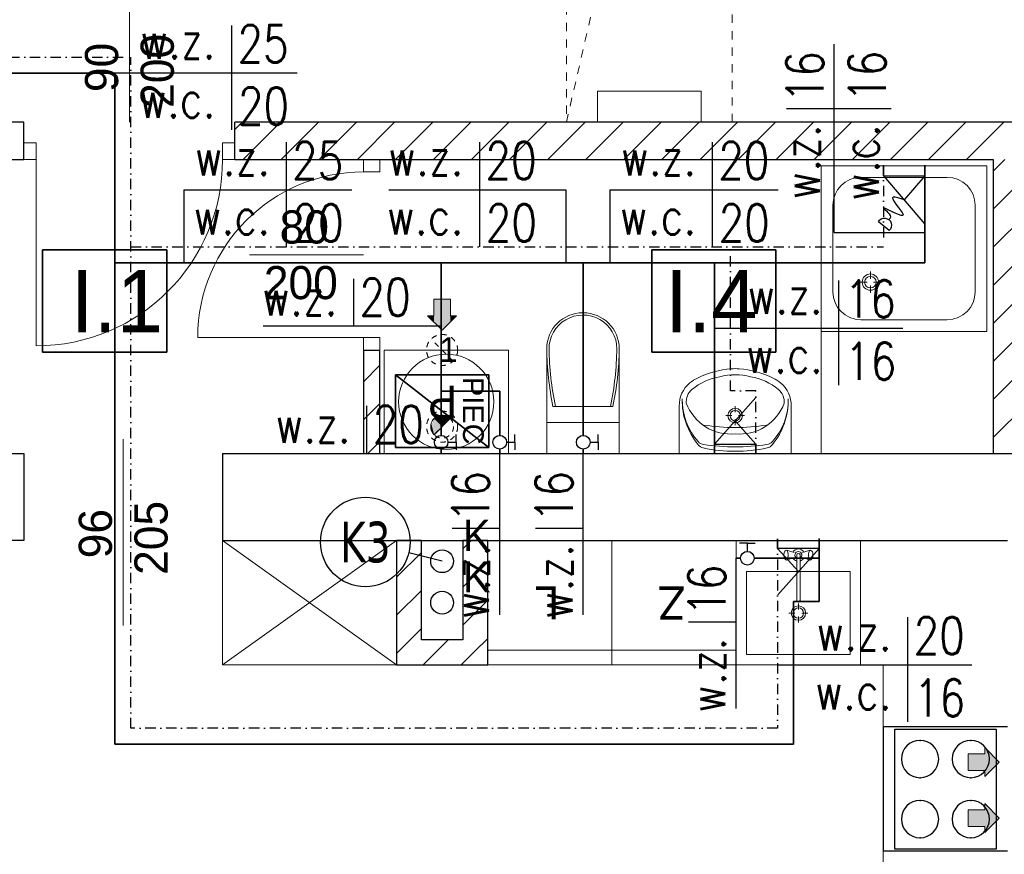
# Model space of a CAD drawing. Extents: x -220312 to -8310, y -91840 to 81907.
# Tile 66 of 128: x -180492 to -175738, y 34540 to 38570. Entities that reach past the tile are written whole.
import ezdxf
from ezdxf.enums import TextEntityAlignment as Align

# ---------------------------------------------------------------- set-up
doc = ezdxf.new("R2010")
doc.units = 0
doc.header["$MEASUREMENT"] = 0
for name, pattern in [('DASHDOT', [1, 0.5, -0.25, 0, -0.25]), ('Hidden Line', [50, 25, -25]), ('Hidden Line copy', [80, 40, -40])]:
    doc.linetypes.add(name, pattern=pattern)
for name, color, linetype in [('#armatura', 7, 'Continuous'), ('#kan_san-op', 34, 'Continuous'), ('BATERIA', 3, 'Continuous'), ('srednice', 3, 'Continuous')]:
    doc.layers.add(name, color=color, linetype=linetype)
for name, color, linetype, lineweight, true_color in [('Arch drzwi_Nr_Pióra__4', 7, 'Continuous', 9, 0x029e21), ('Arch okna_Nr_Pióra__4', 7, 'Continuous', 9, 0x029e21), ('Arch stropy_Nr_Pióra__4', 7, 'Continuous', 9, 0x029e21), ('arch wypelnienia_Nr_Pióra__89', 7, 'Continuous', 20, 0x71cebe), ('Arch wyposarzenie_Nr_Pióra__9', 7, 'Continuous', 13, 0x3dad99), ('Arch wyposazenie_Nr_Pióra__9', 7, 'Continuous', 13, 0x3dad99), ('Arch ściany zewnętrzne_Nr_Pióra__9', 7, 'Continuous', 13, 0x3dad99)]:
    doc.layers.add(name, color=color, linetype=linetype, lineweight=lineweight, true_color=true_color)
for name, color, linetype, lineweight in [('Arch IS_Nr_Pióra__52', 34, 'Continuous', 25), ('Arch kominy_Nr_Pióra__1', 7, 'Continuous', 25), ('Arch kominy_Nr_Pióra__10', 134, 'Continuous', 18), ('Arch kominy_Nr_Pióra__21', 7, 'Continuous', 9), ('Arch opisy_Nr_Pióra__21', 7, 'Continuous', 9), ('arch wypelnienia_Nr_Pióra__21', 7, 'Continuous', 9), ('Arch wyposazenie_Nr_Pióra__100', 2, 'Continuous', 25), ('Arch wyposazenie_Nr_Pióra__26', 5, 'Continuous', 35), ('Arch ściany nośne_Nr_Pióra__21', 7, 'Continuous', 9), ('Arch ściany nośne_Nr_Pióra__27', 7, 'Continuous', 30), ('Drzwi ArchiCAD_Nr_Pióra__27', 7, 'Continuous', 30), ('Drzwi ArchiCAD_Nr_Pióra__5', 7, 'Continuous', 13), ('INWENT OPISY_Nr_Pióra__52', 34, 'Continuous', 25), ('INWENT. DRZWI_Nr_Pióra__21', 7, 'Continuous', 9), ('INWENT. DRZWI_Nr_Pióra__5', 7, 'Continuous', 13), ('INWENT.ŚCIANY_Nr_Pióra__1', 7, 'Continuous', 25), ('IS_Ciepła_woda', 1, 'DASHDOT', 30), ('PODKŁAD', 252, 'Continuous', 35), ('woda zimna', 5, 'Continuous', 35)]:
    doc.layers.add(name, color=color, linetype=linetype, lineweight=lineweight)
doc.styles.add('GENERATED_STYLE_4', font='txt')
doc.styles.add('GENERATED_STYLE_6', font='txt')
doc.styles.add('GENERATED_STYLE_8', font='arial.ttf')
doc.styles.add('GLOWNE', font='verdana.ttf')
doc.styles.add('ROMANS', font='romans.shx', dxfattribs={"width": 0.85, "height": 0.11})
pattern_1 = [(45, (0, 0), (-91.92388, 91.92388), [])]

# ---------------------------------------------------------------- blocks, each defined once
blk = doc.blocks.new('p1')
at = {"layer": 'Arch ściany nośne_Nr_Pióra__21', "linetype": 'Continuous'}
h = blk.add_hatch(dxfattribs=at)
h.set_pattern_fill('Common_Brick', color=252, style=0, pattern_type=2)
h.set_pattern_definition(pattern_1)
h.paths.add_polyline_path([(-175612.4, 36474.9), (-175612.4, 37894.9), (-175792.4, 37894.9), (-175792.4, 36474.9)], flags=0)
h = blk.add_hatch(dxfattribs=at)
h.set_pattern_fill('Common_Brick', color=252, style=0, pattern_type=2)
h.set_pattern_definition(pattern_1)
h.paths.add_polyline_path([(-178832.4, 36474.9), (-178752.4, 36474.9), (-178752.4, 36974.9), (-178832.4, 36974.9)], flags=0)
h = blk.add_hatch(dxfattribs=at)
h.set_pattern_fill('Common_Brick', color=252, style=0, pattern_type=2)
h.set_pattern_definition(pattern_1)
h.paths.add_polyline_path([(-178552.4, 35574.9), (-178552.4, 36054.9), (-178672.4, 36054.9), (-178672.4, 35454.9)], flags=0)
h = blk.add_hatch(dxfattribs=at)
h.set_pattern_fill('Common_Brick', color=252, style=0, pattern_type=2)
h.set_pattern_definition(pattern_1)
h.paths.add_polyline_path([(-178232.4, 35454.9), (-178232.4, 36054.9), (-178352.4, 36054.9), (-178352.4, 35574.9)], flags=0)
h = blk.add_hatch(dxfattribs=at)
h.set_pattern_fill('Common_Brick', color=252, style=0, pattern_type=2)
h.set_pattern_definition(pattern_1)
h.paths.add_polyline_path([(-178672.4, 35454.9), (-178232.4, 35454.9), (-178352.4, 35574.9), (-178552.4, 35574.9)], flags=0)
at = {"color": 252}
for p, q in [((-180382.3, 36964), (-180382.3, 37458.1)), ((-180382.3, 37458.1), (-179782.3, 37458.1)), ((-179782.3, 37458.1), (-179782.3, 36964)), ((-177440.7, 36964), (-177440.7, 37458.1)), ((-177440.7, 37458.1), (-176840.7, 37458.1)), ((-176840.7, 37458.1), (-176840.7, 36964)), ((-179782.3, 36964), (-180382.3, 36964)), ((-176840.7, 36964), (-177440.7, 36964))]:
    blk.add_line(p, q, dxfattribs=at)
at = {"layer": 'Arch IS_Nr_Pióra__52', "color": 252, "linetype": 'Continuous'}
for centre in [(-178452.4, 35954.9), (-178452.4, 35754.9)]:
    blk.add_circle(centre, 55, dxfattribs=at)
at = {"layer": 'Arch kominy_Nr_Pióra__1', "color": 252, "linetype": 'Continuous'}
for points in [[(-178452.4, 37069.9), (-178492.4, 37219.9), (-178452.4, 37219.9)], [(-178492.4, 37109.9), (-178492.4, 37219.9), (-178452.4, 37069.9)], [(-178412.4, 37109.9), (-178452.4, 37219.9), (-178412.4, 37219.9)], [(-178452.4, 37069.9), (-178452.4, 37219.9), (-178412.4, 37109.9)], [(-178492.4, 37109.9), (-178522.4, 37139.9), (-178492.4, 37139.9)], [(-178412.4, 37109.9), (-178412.4, 37139.9), (-178382.4, 37139.9)], [(-175832.4, 34914.9), (-175832.4, 35054.9), (-175762.4, 34984.9)], [(-175832.4, 34944.9), (-175912.4, 35024.9), (-175832.4, 35024.9)], [(-175912.4, 34944.9), (-175912.4, 35024.9), (-175832.4, 34944.9)], [(-175832.4, 34674.9), (-175912.4, 34754.9), (-175832.4, 34754.9)], [(-175912.4, 34674.9), (-175912.4, 34754.9), (-175832.4, 34674.9)], [(-175832.4, 34644.9), (-175832.4, 34784.9), (-175762.4, 34714.9)]]:
    blk.add_solid(points, dxfattribs=at)
at = {"layer": 'Arch kominy_Nr_Pióra__21', "color": 252, "linetype": 'Continuous'}
for p, q in [((-178492.4, 37219.9), (-178492.4, 37139.9)), ((-178492.4, 37219.9), (-178412.4, 37219.9)), ((-178412.4, 37219.9), (-178412.4, 37139.9)), ((-178522.4, 37139.9), (-178452.4, 37069.9)), ((-178492.4, 37139.9), (-178522.4, 37139.9)), ((-178452.4, 37069.9), (-178382.4, 37139.9)), ((-178412.4, 37139.9), (-178382.4, 37139.9)), ((-175832.4, 35054.9), (-175762.4, 34984.9)), ((-175832.4, 35024.9), (-175832.4, 35054.9)), ((-175912.4, 35024.9), (-175832.4, 35024.9)), ((-175912.4, 35024.9), (-175912.4, 34944.9)), ((-175912.4, 34944.9), (-175832.4, 34944.9)), ((-175762.4, 34984.9), (-175832.4, 34914.9)), ((-175832.4, 34944.9), (-175832.4, 34914.9)), ((-175912.4, 34754.9), (-175832.4, 34754.9)), ((-175912.4, 34754.9), (-175912.4, 34674.9)), ((-175832.4, 34784.9), (-175762.4, 34714.9)), ((-175832.4, 34754.9), (-175832.4, 34784.9)), ((-175762.4, 34714.9), (-175832.4, 34644.9)), ((-175912.4, 34674.9), (-175832.4, 34674.9)), ((-175832.4, 34674.9), (-175832.4, 34644.9))]:
    blk.add_line(p, q, dxfattribs=at)
at = {"layer": 'Arch kominy_Nr_Pióra__21', "color": 252, "linetype": 'Hidden Line'}
for p, q in [((-178399.3, 36921.8), (-178505.4, 37027.9)), ((-178399.3, 36657.9), (-178505.4, 36551.8))]:
    blk.add_line(p, q, dxfattribs=at)
for centre, radius in [((-178452.4, 36974.9), 75), ((-178452.4, 36604.9), 75), ((-178452.4, 36604.9), 55)]:
    blk.add_circle(centre, radius, dxfattribs=at)
at = {"layer": 'Arch okna_Nr_Pióra__4', "color": 252, "linetype": 'Continuous'}
for p, q in [((-179962.4, 38074.9), (-179962.4, 38624.9)), ((-178832.4, 37434.9), (-179382.4, 37434.9))]:
    blk.add_line(p, q, dxfattribs=at)
at = {"layer": 'Arch opisy_Nr_Pióra__21', "color": 252, "linetype": 'Continuous'}
for p, q in [((-180382.3, 36964), (-180382.3, 37458.1)), ((-180382.3, 37458.1), (-179782.3, 37458.1)), ((-179782.3, 37458.1), (-179782.3, 36964)), ((-177440.7, 36964), (-177440.7, 37458.1)), ((-177440.7, 37458.1), (-176840.7, 37458.1)), ((-176840.7, 37458.1), (-176840.7, 36964)), ((-179782.3, 36964), (-180382.3, 36964)), ((-176840.7, 36964), (-177440.7, 36964))]:
    blk.add_line(p, q, dxfattribs=at)
at = {"layer": 'Arch stropy_Nr_Pióra__4', "color": 252, "linetype": 'Hidden Line copy'}
for p, q in [((-177852.4, 38874.9), (-177852.4, 38074.9)), ((-177052.4, 38074.9), (-177052.4, 38874.9)), ((-177852.4, 38074.9), (-177707.1, 38705.8)), ((-177852.4, 38074.9), (-177052.4, 38074.9))]:
    blk.add_line(p, q, dxfattribs=at)
at = {"layer": 'arch wypelnienia_Nr_Pióra__21', "color": 252, "linetype": 'Continuous'}
blk.add_line((-178491.3, 36566), (-178413.5, 36643.7), dxfattribs=at)
for start, end in [(45, 180), (180, 225)]:
    blk.add_arc((-178452.4, 36604.9), 55, start, end, dxfattribs=at)
at = {"layer": 'arch wypelnienia_Nr_Pióra__89', "color": 252, "linetype": 'Continuous'}
for points in [[(-178452.4, 36604.9), (-178491.3, 36643.7), (-178452.4, 36659.9)], [(-178452.4, 36604.9), (-178452.4, 36659.9), (-178413.5, 36643.7)], [(-178503.2, 36583.8), (-178507.4, 36604.9), (-178503.2, 36615)], [(-178491.3, 36566), (-178503.2, 36615), (-178491.3, 36643.7)], [(-178503.2, 36583.8), (-178503.2, 36615), (-178491.3, 36566)], [(-178491.3, 36566), (-178491.3, 36643.7), (-178452.4, 36604.9)]]:
    blk.add_solid(points, dxfattribs=at)
at = {"layer": 'Arch wyposarzenie_Nr_Pióra__9', "color": 252, "linetype": 'Continuous'}
for p, q in [((-176622.4, 37864.9), (-176622.4, 36474.9)), ((-175822.4, 37864.9), (-176622.4, 37864.9)), ((-176622.4, 37864.9), (-176622.4, 37064.9)), ((-175822.4, 37864.9), (-175822.4, 37064.9)), ((-176013.6, 37808.6), (-176431.1, 37808.6)), ((-176566.1, 37673.6), (-176566.1, 37256.1)), ((-175878.6, 37673.6), (-175878.6, 37256.1)), ((-176384.6, 37318.2), (-176384.6, 37353.8)), ((-176400.1, 37302.7), (-176435.7, 37302.7)), ((-176384.6, 37251.5), (-176384.6, 37287.1)), ((-176333.4, 37302.7), (-176369, 37302.7)), ((-176013.6, 37121.1), (-176431.1, 37121.1)), ((-175822.4, 37064.9), (-176622.4, 37064.9)), ((-177307.3, 36474.9), (-177307.3, 36703.3)), ((-177037.4, 36674.9), (-177037.4, 36703.7)), ((-176767.3, 36474.9), (-176767.3, 36703.3)), ((-177054.1, 36658.2), (-177082.9, 36658.2)), ((-176991.9, 36658.2), (-177020.7, 36658.2)), ((-177037.4, 36612.7), (-177037.4, 36641.5)), ((-177307.3, 36474.9), (-176767.3, 36474.9)), ((-176952.2, 36474.9), (-177122.3, 36474.9)), ((-176801.5, 35994.9), (-176802.3, 35988.3)), ((-176802.3, 35988.3), (-176802.3, 35981.4)), ((-176800, 36000.2), (-176801.5, 35994.9)), ((-176797.9, 36003.6), (-176800, 36000.2)), ((-176792.8, 36007.4), (-176797.9, 36003.6)), ((-176790, 36008.9), (-176792.8, 36007.4)), ((-176752.5, 35996.9), (-176790, 36008.9)), ((-176787.2, 36007.4), (-176790, 36008.9)), ((-176784.7, 36003.2), (-176787.2, 36007.4)), ((-176782.9, 35996.9), (-176784.7, 36003.2)), ((-176781.9, 35989), (-176782.9, 35996.9)), ((-176781.9, 35980.7), (-176781.9, 35989)), ((-176740.3, 35986.2), (-176740.3, 35766)), ((-176724.5, 35766), (-176724.5, 35986.2)), ((-176712.3, 35996.9), (-176674.8, 36008.9)), ((-176681.9, 35996.9), (-176682.9, 35989)), ((-176682.9, 35989), (-176682.9, 35980.7)), ((-176680.1, 36003.2), (-176681.9, 35996.9)), ((-176677.6, 36007.4), (-176680.1, 36003.2)), ((-176674.8, 36008.9), (-176677.6, 36007.4)), ((-176672, 36007.4), (-176674.8, 36008.9)), ((-176672, 36007.4), (-176666.8, 36003.6)), ((-176664.8, 36000.2), (-176666.8, 36003.6)), ((-176663.2, 35994.9), (-176664.8, 36000.2)), ((-176662.4, 35988.3), (-176663.2, 35994.9)), ((-176662.4, 35981.4), (-176662.4, 35988.3)), ((-176802.3, 35981.4), (-176801.5, 35974.9)), ((-176801.5, 35974.9), (-176800, 35969.5)), ((-176800, 35969.5), (-176797.9, 35966.1)), ((-176792.8, 35962.3), (-176797.9, 35966.1)), ((-176792.8, 35962.3), (-176790, 35960.9)), ((-176752.5, 35972.8), (-176790, 35960.9)), ((-176790, 35960.9), (-176787.2, 35962.3)), ((-176787.2, 35962.3), (-176784.7, 35966.5)), ((-176784.7, 35966.5), (-176782.9, 35972.9)), ((-176782.9, 35972.9), (-176781.9, 35980.7)), ((-176712.3, 35972.8), (-176674.8, 35960.9)), ((-176682.9, 35980.7), (-176681.9, 35972.9)), ((-176681.9, 35972.9), (-176680.1, 35966.5)), ((-176680.1, 35966.5), (-176677.6, 35962.3)), ((-176677.6, 35962.3), (-176674.8, 35960.9)), ((-176674.8, 35960.9), (-176672, 35962.3)), ((-176672, 35962.3), (-176666.8, 35966.1)), ((-176666.8, 35966.1), (-176664.8, 35969.5)), ((-176664.8, 35969.5), (-176663.2, 35974.9)), ((-176663.2, 35974.9), (-176662.4, 35981.4)), ((-176732.4, 35721.5), (-176732.4, 35750.3)), ((-176749.1, 35704.9), (-176777.9, 35704.9)), ((-176686.9, 35704.9), (-176715.7, 35704.9)), ((-176732.4, 35659.4), (-176732.4, 35688.2))]:
    blk.add_line(p, q, dxfattribs=at)
for centre, radius in [((-176384.6, 37302.7), 39.4), ((-176384.6, 37302.7), 28.1), ((-178432.4, 36724.9), 230), ((-177037.4, 36658.2), 35), ((-177037.4, 36658.2), 25), ((-176732.4, 35704.9), 35), ((-176732.4, 35704.9), 25)]:
    blk.add_circle(centre, radius, dxfattribs=at)
for centre, radius, start, end in [((-176431.1, 37673.6), 135, 90, 180), ((-176013.6, 37673.6), 135, 0, 90), ((-176431.1, 37256.1), 135, 180, 270), ((-176013.6, 37256.1), 135, 270, 0), ((-177060.7, 36557.5), 293, 99.9978, 129.2851), ((-177023.6, 36441.2), 444.2, 94.2052, 116.2597), ((-177037.3, 36538.2), 316.7, 76.4334, 103.5666), ((-177037.3, 36614.9), 270, 85.9876, 94.0124), ((-177051, 36441.2), 444.2, 63.7403, 85.7948), ((-177013.9, 36557.5), 293, 50.7149, 80.0022), ((-177170, 36709.2), 137.4, 128.7454, 182.4552), ((-177123, 36650.3), 212.8, 117.1571, 128.6848), ((-176951.5, 36650.3), 212.8, 51.3152, 62.8429), ((-176904.5, 36709.2), 137.4, 357.5448, 51.2546), ((-177193.3, 36723), 80.9, 130.8016, 183.9306), ((-176881.2, 36723), 80.9, 356.0694, 49.1984), ((-176953.8, 36733), 339.6, 179.0928, 219.3352), ((-176988.3, 36734.7), 305.1, 179.3233, 221.4755), ((-177050.2, 36805.9), 240.7, 201.5519, 237.1558), ((-177024.4, 36805.9), 240.7, 302.8442, 338.4481), ((-177120.8, 36732.9), 339.6, 320.7422, 0.9847), ((-177086.3, 36734.7), 305.1, 318.602, 0.7542), ((-177037.3, 37585.6), 984.9, 261.1734, 278.8204), ((-177056.6, 36809.8), 240.6, 238.9439, 274.606), ((-177017.9, 36809.8), 240.6, 265.394, 301.0561), ((-177183.2, 36562.5), 45, 221.4755, 262.1696), ((-177181.7, 36546.2), 45, 219.3352, 257.306), ((-177032.1, 37661), 1153.8, 262.1696, 269.755), ((-177043.8, 37660.9), 1153.8, 270.3225, 277.9079), ((-176891.2, 36562.7), 45, 277.9079, 318.602), ((-176892.7, 36546.4), 45, 282.7715, 320.7422), ((-177043, 37161.7), 675.9, 257.306, 270.5103), ((-177032.2, 37161.7), 675.9, 269.5672, 282.7715), ((-176732.4, 35984.9), 30, 27.9765, 152.0235), ((-176732.4, 35984.9), 16.8, 298.0549, 241.9451), ((-176732.4, 35984.9), 8, 10, 170), ((-176732.4, 35984.9), 30, 207.9765, 254.7747), ((-176732.4, 35984.9), 30, 285.2253, 332.0235), ((-176732.4, 35766), 7.88, 180, 0)]:
    blk.add_arc(centre, radius, start, end, dxfattribs=at)
at = {"layer": 'Arch wyposazenie_Nr_Pióra__100', "color": 252, "linetype": 'Continuous'}
for p, q in [((-175722.4, 35154.9), (-176322.4, 35154.9)), ((-176322.4, 35154.9), (-176322.4, 34554.9)), ((-176267.4, 35144.9), (-175777.4, 35144.9)), ((-176267.4, 34564.9), (-176267.4, 35144.9)), ((-175777.4, 35144.9), (-175777.4, 34564.9)), ((-175777.4, 34564.9), (-176267.4, 34564.9)), ((-175722.4, 34554.9), (-176322.4, 34554.9))]:
    blk.add_line(p, q, dxfattribs=at)
for centre, start, end in [((-176144.9, 34999.9), 90, 270), ((-176144.9, 34999.9), 270, 90), ((-175899.9, 34999.9), 90, 270), ((-175899.9, 34999.9), 270, 90), ((-176144.9, 34709.9), 90, 270), ((-176144.9, 34709.9), 270, 90), ((-175899.9, 34709.9), 90, 270), ((-175899.9, 34709.9), 270, 90)]:
    blk.add_arc(centre, 90, start, end, dxfattribs=at)
for p in [(-176144.9, 35089.9), (-175899.9, 35089.9), (-176144.9, 34909.9), (-175899.9, 34909.9), (-176144.9, 34799.9), (-175899.9, 34799.9), (-176144.9, 34619.9), (-175899.9, 34619.9)]:
    blk.add_point(p, dxfattribs=at)
at = {"layer": 'Arch wyposazenie_Nr_Pióra__26', "color": 252, "linetype": 'Continuous'}
for p, q in [((-178227.4, 36504.9), (-178677.4, 36854.9)), ((-178677.4, 36504.9), (-178677.4, 36854.9)), ((-178677.4, 36854.9), (-178227.4, 36854.9)), ((-178227.4, 36854.9), (-178227.4, 36504.9)), ((-178227.4, 36504.9), (-178677.4, 36504.9))]:
    blk.add_line(p, q, dxfattribs=at)
at = {"layer": 'Arch wyposazenie_Nr_Pióra__9', "color": 252, "linetype": 'Continuous'}
for p, q in [((-177702.4, 38224.9), (-177202.4, 38224.9)), ((-177702.4, 38074.9), (-177702.4, 38224.9)), ((-177202.4, 38224.9), (-177202.4, 38074.9)), ((-178132.4, 36974.9), (-178732.4, 36974.9)), ((-178732.4, 36974.9), (-178732.4, 36474.9)), ((-178132.4, 36474.9), (-178132.4, 36974.9)), ((-177947.4, 36981), (-177947.4, 36624.9)), ((-177597.4, 36981), (-177597.4, 36624.9)), ((-177627.6, 36702.6), (-177917.2, 36702.6)), ((-177947.4, 36624.9), (-177947.4, 36474.9)), ((-177947.4, 36624.9), (-177597.4, 36624.9)), ((-177597.4, 36624.9), (-177597.4, 36474.9)), ((-178732.4, 36474.9), (-178132.4, 36474.9)), ((-179512.4, 35454.9), (-178672.4, 36054.9)), ((-179512.4, 36054.9), (-178672.4, 35454.9)), ((-179512.4, 35454.9), (-179512.4, 36054.9)), ((-178232.4, 36054.9), (-178232.4, 35454.9)), ((-177632.4, 36054.9), (-178232.4, 36054.9)), ((-177632.4, 35454.9), (-177632.4, 36054.9)), ((-177632.4, 35454.9), (-177632.4, 36054.9)), ((-177632.4, 36054.9), (-177032.4, 36054.9)), ((-177032.4, 36054.9), (-177032.4, 35454.9)), ((-177032.4, 35454.9), (-177032.4, 36054.9)), ((-177032.4, 36054.9), (-176432.4, 36054.9)), ((-176432.4, 35454.9), (-176432.4, 36054.9)), ((-177032.4, 36004.9), (-177032.4, 35504.9)), ((-176982.4, 35904.9), (-176482.4, 35904.9)), ((-176982.4, 35504.9), (-176982.4, 35904.9)), ((-176482.4, 35904.9), (-176482.4, 35504.9)), ((-178232.4, 35524.9), (-177632.4, 35524.9)), ((-177032.4, 35524.9), (-177632.4, 35524.9)), ((-176482.4, 35504.9), (-176982.4, 35504.9)), ((-178672.4, 35454.9), (-179512.4, 35454.9)), ((-178232.4, 35454.9), (-176322.4, 35454.9)), ((-178232.4, 35454.9), (-177632.4, 35454.9)), ((-177032.4, 35454.9), (-177632.4, 35454.9)), ((-177032.4, 35454.9), (-176432.4, 35454.9)), ((-176322.4, 34254.9), (-176322.4, 35454.9))]:
    blk.add_line(p, q, dxfattribs=at)
for centre, major_axis, start_param, end_param in [((-177772.4, 36981), (-175, 0), 3.141593, 6.283185), ((-177772.4, 36981), (-163.6, 0), 3.141593, 6.298351), ((-176446.2, 37001), (-1501.3, 0), 0.013398, 0.201367), ((-176446.2, 37001), (-1489.9, 0), 0.013398, 0.202926), ((-179098.6, 37001), (-1489.9, 0), 2.938667, 3.128195), ((-179098.6, 37001), (-1501.3, 0), 2.940225, 3.128195)]:
    blk.add_ellipse(centre, major_axis=major_axis, ratio=0.99359, start_param=start_param, end_param=end_param, dxfattribs=at)
at = {"layer": 'Arch ściany nośne_Nr_Pióra__21', "color": 252, "linetype": 'Continuous'}
for p, q in [((-179452.4, 38039.5), (-179417, 38074.9)), ((-179413.2, 37894.9), (-179233.2, 38074.9)), ((-179229.3, 37894.9), (-179049.3, 38074.9)), ((-179045.5, 37894.9), (-178865.5, 38074.9)), ((-178861.7, 37894.9), (-178681.7, 38074.9)), ((-178677.8, 37894.9), (-178497.8, 38074.9)), ((-178494, 37894.9), (-178314, 38074.9)), ((-178310.1, 37894.9), (-178130.1, 38074.9)), ((-178126.3, 37894.9), (-177946.3, 38074.9)), ((-177942.4, 37894.9), (-177762.4, 38074.9)), ((-177758.6, 37894.9), (-177578.6, 38074.9)), ((-177574.7, 37894.9), (-177394.7, 38074.9)), ((-177390.9, 37894.9), (-177210.9, 38074.9)), ((-177207, 37894.9), (-177027, 38074.9)), ((-177023.2, 37894.9), (-176843.2, 38074.9)), ((-176839.3, 37894.9), (-176659.3, 38074.9)), ((-176655.5, 37894.9), (-176475.5, 38074.9)), ((-176471.6, 37894.9), (-176291.6, 38074.9)), ((-176287.8, 37894.9), (-176107.8, 38074.9)), ((-176103.9, 37894.9), (-175923.9, 38074.9)), ((-175920.1, 37894.9), (-175740.1, 38074.9))]:
    blk.add_line(p, q, dxfattribs=at)
at = {"layer": 'Arch ściany nośne_Nr_Pióra__27', "color": 252, "linetype": 'Continuous'}
for p, q in [((-180472.4, 38074.9), (-180572.4, 38074.9)), ((-180472.4, 37974.9), (-180472.4, 38074.9)), ((-180472.4, 37974.9), (-180472.4, 38074.9)), ((-175412.4, 38074.9), (-179452.4, 38074.9)), ((-179452.4, 37974.9), (-179452.4, 38074.9)), ((-180472.4, 37894.9), (-180472.4, 37974.9)), ((-179452.4, 37894.9), (-179452.4, 37974.9)), ((-180572.4, 37894.9), (-180472.4, 37894.9)), ((-179452.4, 37894.9), (-178832.4, 37894.9)), ((-178832.4, 37894.9), (-178752.4, 37894.9)), ((-178752.4, 37894.9), (-175792.4, 37894.9)), ((-175792.4, 37894.9), (-175792.4, 36474.9)), ((-178832.4, 36974.9), (-178832.4, 36474.9)), ((-178832.4, 36974.9), (-178752.4, 36974.9)), ((-178752.4, 36474.9), (-178752.4, 36974.9)), ((-178832.4, 36474.9), (-178752.4, 36474.9)), ((-175792.4, 36474.9), (-175612.4, 36474.9)), ((-178672.4, 36054.9), (-178672.4, 35454.9)), ((-178552.4, 36054.9), (-178672.4, 36054.9)), ((-178552.4, 35574.9), (-178552.4, 36054.9)), ((-178352.4, 36054.9), (-178352.4, 35574.9)), ((-178232.4, 36054.9), (-178352.4, 36054.9)), ((-178232.4, 35454.9), (-178232.4, 36054.9)), ((-178352.4, 35574.9), (-178552.4, 35574.9)), ((-178672.4, 35454.9), (-178232.4, 35454.9))]:
    blk.add_line(p, q, dxfattribs=at)
at = {"layer": 'Arch ściany zewnętrzne_Nr_Pióra__9', "color": 252, "linetype": 'Continuous'}
blk.add_line((-177597.4, 36474.9), (-177947.4, 36474.9), dxfattribs=at)
at = {"layer": 'Drzwi ArchiCAD_Nr_Pióra__27', "color": 252, "linetype": 'Continuous'}
for p, q in [((-180472.4, 37894.9), (-180472.4, 37974.9)), ((-179452.4, 37894.9), (-179452.4, 37974.9)), ((-178832.4, 37894.9), (-178752.4, 37894.9)), ((-178832.4, 36974.9), (-178752.4, 36974.9))]:
    blk.add_line(p, q, dxfattribs=at)
at = {"layer": 'Drzwi ArchiCAD_Nr_Pióra__5', "color": 252, "linetype": 'Continuous'}
for p, q in [((-180472.4, 37974.9), (-180472.4, 37894.9)), ((-180412.4, 37974.9), (-180472.4, 37974.9)), ((-180412.4, 37894.9), (-180412.4, 37974.9)), ((-179512.4, 37974.9), (-179512.4, 37894.9)), ((-179452.4, 37974.9), (-179512.4, 37974.9)), ((-179452.4, 37894.9), (-179452.4, 37974.9)), ((-180472.4, 37894.9), (-180412.4, 37894.9)), ((-180412.4, 37894.9), (-180412.4, 36994.9)), ((-179512.4, 37894.9), (-179452.4, 37894.9)), ((-178832.4, 37894.9), (-178752.4, 37894.9)), ((-178832.4, 37834.9), (-178832.4, 37894.9)), ((-178752.4, 37894.9), (-178752.4, 37834.9)), ((-178752.4, 37834.9), (-178832.4, 37834.9)), ((-178832.4, 37034.9), (-179632.4, 37034.9)), ((-178832.4, 37034.9), (-178752.4, 37034.9)), ((-178832.4, 36974.9), (-178832.4, 37034.9)), ((-178752.4, 37034.9), (-178752.4, 36974.9)), ((-178752.4, 36974.9), (-178832.4, 36974.9))]:
    blk.add_line(p, q, dxfattribs=at)
for centre, radius, start, end in [((-180412.4, 37894.9), 900, 270, 0), ((-178832.4, 37034.9), 800, 90, 180)]:
    blk.add_arc(centre, radius, start, end, dxfattribs=at)
at = {"layer": 'INWENT. DRZWI_Nr_Pióra__5', "color": 252, "linetype": 'Continuous'}
blk.add_line((-179992.4, 35644.9), (-179992.4, 36544.9), dxfattribs=at)
at = {"layer": 'INWENT.ŚCIANY_Nr_Pióra__1', "color": 252, "linetype": 'Continuous'}
for p, q in [((-183122.4, 36474.9), (-180472.4, 36474.9)), ((-180472.4, 36474.9), (-180472.4, 36054.9)), ((-179512.4, 36474.9), (-174632.4, 36474.9)), ((-179512.4, 36474.9), (-179512.4, 36054.9)), ((-180472.4, 36054.9), (-181422.4, 36054.9)), ((-179512.4, 36054.9), (-175722.4, 36054.9))]:
    blk.add_line(p, q, dxfattribs=at)
at = {"layer": 'Arch drzwi_Nr_Pióra__4', "color": 252, "linetype": 'Continuous', "style": 'GENERATED_STYLE_6'}
for s, p in [('200', (-179747.9, 38144.1)), ('90', (-180016.6, 38220.3))]:
    blk.add_text(s, height=160, rotation=90, dxfattribs=at).set_placement(p)
for s, p in [('80', (-179236.9, 37489)), ('200', (-179313.1, 37220.3))]:
    blk.add_text(s, height=160, dxfattribs=at).set_placement(p)
at = {"layer": 'Arch kominy_Nr_Pióra__10', "color": 252, "linetype": 'Continuous', "style": 'GENERATED_STYLE_6'}
blk.add_text('1', height=120, dxfattribs=at).set_placement((-178466.7, 36916.7))
at = {"layer": 'Arch opisy_Nr_Pióra__21', "color": 252, "linetype": 'Continuous', "style": 'GENERATED_STYLE_4'}
for s, p in [('I.1', (-180246.5, 37061)), ('I.4', (-177376.4, 37061))]:
    blk.add_text(s, height=300, dxfattribs=at).set_placement(p)
at = {"layer": 'Arch opisy_Nr_Pióra__21', "color": 252, "linetype": 'Continuous', "style": 'GENERATED_STYLE_8'}
blk.add_text('PIEC', height=100, rotation=270, dxfattribs=at).set_placement((-178351.8, 36844.3))
at = {"layer": 'Arch wyposazenie_Nr_Pióra__9', "color": 252, "linetype": 'Continuous', "style": 'GENERATED_STYLE_6'}
for s, p in [('P', (-178379, 36803.1)), ('L', (-177886.7, 35834.5)), ('Z', (-177279, 35833.1))]:
    blk.add_text(s, height=160, rotation=180, dxfattribs=at).set_placement(p)
at = {"layer": 'INWENT OPISY_Nr_Pióra__52', "color": 252, "linetype": 'Continuous', "style": 'GENERATED_STYLE_6'}
for p in [(-178352.4, 36005), (-178352.4, 35805)]:
    blk.add_text('K', height=150, dxfattribs=at).set_placement(p)
at = {"layer": 'INWENT. DRZWI_Nr_Pióra__21', "color": 252, "linetype": 'Continuous', "style": 'GENERATED_STYLE_6'}
for s, p in [('205', (-179777.9, 35889.1)), ('96', (-180046.6, 35969.1))]:
    blk.add_text(s, height=160, rotation=90, dxfattribs=at).set_placement(p)
blk = doc.blocks.new('123')
at = {"layer": 'BATERIA'}
for p, q in [((3328807.82, 5990842.9), (3328807.82, 5990847.57)), ((3328827.82, 5990842.9), (3328827.82, 5990847.57)), ((3328827.82, 5990842.9), (3328807.82, 5990820.42)), ((3328807.82, 5990842.9), (3328817.82, 5990831.66)), ((3328827.82, 5990842.9), (3328807.82, 5990842.9))]:
    blk.add_line(p, q, dxfattribs=at)
blk = doc.blocks.new('zawór')
at = {"layer": '#armatura', "color": 6}
for p, q in [((35456.52, -2395.35), (35452.78, -2395.35)), ((35456.52, -2399.32), (35456.52, -2395.35)), ((35456.52, -2395.35), (35460.27, -2395.35))]:
    blk.add_line(p, q, dxfattribs=at)
blk.add_circle((35456.52, -2402.6), 3.28, dxfattribs=at)
blk = doc.blocks.new('WANBATERIA')
at = {"layer": 'BATERIA'}
for p, q in [((-7.33, 26.43), (-12.48, 22.2)), ((-10, 0), (10, 23.27)), ((10, 0), (0, 11.63))]:
    blk.add_line(p, q, dxfattribs=at)
blk.add_arc((-9.5, 23.82), 3.39, 208.5552, 50.1428, dxfattribs=at)
blk.add_spline([(0, 11.63), (-5.62, 10.58), (-0.67, 19.12), (-10.12, 15.53), (-6.75, 20.47), (-7.42, 21.14)], degree=3, dxfattribs=at)
blk = doc.blocks.new('A$C2C9D34AD')
at = {"layer": '#armatura', "color": 3}
for p, q in [((45.8, 200.2), (-0.9, 200)), ((46.7, 0.2), (45.8, 200.2)), ((46.7, 0.2), (0, 0))]:
    blk.add_line(p, q, dxfattribs=at)
at = {"layer": '#armatura', "lineweight": 30, "xscale": -10, "yscale": 10, "zscale": 10, "rotation": 270.2452055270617}
blk.add_blockref('WANBATERIA', (46.2, 100.2), dxfattribs=at)
blk = doc.blocks.new('A$C38944C4B')
at = {"rotation": 359.7547680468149}
blk.add_blockref('A$C2C9D34AD', (-0.8, -200), dxfattribs=at)

msp = doc.modelspace()

# ---------------------------------------------------------------- linework, layer by layer
at = {"layer": '#kan_san-op', "color": 7}
msp.add_line((-178452.4, 35954.9), (-178613.5, 35995.2), dxfattribs=at)
at = {"layer": '#kan_san-op', "lineweight": 30}
msp.add_circle((-178452.4, 35954.9), 55, dxfattribs=at)
at = {"layer": '#kan_san-op', "color": 7, "extrusion": (0, 0, -1)}
msp.add_ellipse((-178823.2, 36047.8), major_axis=(-152.9, -152.9), ratio=1, start_param=3.926991, end_param=10.210176, dxfattribs=at)
at = {"layer": 'IS_Ciepła_woda', "ltscale": 100}
for p, q in [((-180843, 38389.2), (-179955.3, 38389.2)), ((-179955.2, 35148.3), (-179955.3, 38389.2)), ((-176321.3, 37868.2), (-176321.3, 37473.3)), ((-179955.2, 37473.3), (-176321.3, 37473.3)), ((-177060.3, 36777.8), (-177060.3, 37473.3)), ((-176937.3, 36777.8), (-177060.3, 36777.8)), ((-176937.3, 36474.1), (-176937.3, 36777.8)), ((-176832.4, 36063.9), (-176832.4, 35148.3)), ((-176832.4, 35148.3), (-179955.2, 35148.3))]:
    msp.add_line(p, q, dxfattribs=at)
at = {"layer": 'srednice', "color": 7}
for p, q in [((-179469.3, 38542.6), (-179469.3, 38037.4)), ((-176560.3, 37542.4), (-176560.3, 38451.1)), ((-180032.3, 38312.8), (-179151.5, 38312.8)), ((-176790.1, 38141.6), (-176284.9, 38141.6)), ((-179206, 37978.5), (-179206, 37473.3)), ((-178272.5, 37978.5), (-178272.5, 37473.3)), ((-177148.5, 37978.5), (-177148.5, 37473.3)), ((-179699.9, 37748.7), (-178888.2, 37748.7)), ((-179699.9, 37748.7), (-179699.9, 37396.2)), ((-178709.6, 37748.7), (-177855.9, 37748.7)), ((-177855.9, 37748.7), (-177855.9, 37396.2)), ((-177642.4, 37748.7), (-176830.7, 37748.7)), ((-177642.4, 37748.7), (-177642.4, 37396.2)), ((-176560.3, 37542.4), (-176121.3, 37542.4)), ((-178880.9, 37319.1), (-178880.9, 37089.3)), ((-176538.1, 37310.5), (-176538.1, 36805.3)), ((-178457.6, 37089.3), (-179317.2, 37089.3)), ((-177137.4, 37080.7), (-176228.6, 37080.7)), ((-178816.8, 36704.6), (-178816.8, 36474.8)), ((-179236, 36474.5), (-178457, 36474.9)), ((-178173.7, 35695.8), (-178174, 36474.9)), ((-177770.9, 35695.8), (-177771.2, 36474.9)), ((-178403.8, 36115.1), (-178174, 36115.1)), ((-178001, 36115.1), (-177771.2, 36115.1)), ((-177033.1, 35243.7), (-177033.4, 35969.4)), ((-177263.1, 35663), (-177033.4, 35663)), ((-176205, 35684.6), (-176205, 35179.4)), ((-176832.4, 35454.9), (-175895.3, 35454.9))]:
    msp.add_line(p, q, dxfattribs=at)
at = {"layer": 'woda zimna', "color": 5}
for p, q in [((-180032.3, 38312.2), (-180790.6, 38312.2)), ((-180032.2, 35071.2), (-180032.3, 38312.2)), ((-176121.3, 37868.2), (-176121.3, 37396.3)), ((-176121.3, 37396.3), (-180032.3, 37396.2)), ((-178457, 37396.2), (-178457, 36562.4)), ((-177771.2, 37396.2), (-177771.2, 36562.4)), ((-177137.3, 36474.1), (-177137.4, 37396.2)), ((-178457, 36776.8), (-178174, 36776.8)), ((-178174, 36776.8), (-178174, 36562.4)), ((-178457, 36496.8), (-178457, 36474.9)), ((-178174, 36496.8), (-178174, 36474.9)), ((-177771.2, 36496.8), (-177771.2, 36474.9)), ((-176632.4, 36063.9), (-176632.4, 35760.2)), ((-177033.4, 35969.4), (-177011.4, 35969.4)), ((-176945.9, 35969.4), (-176632.4, 35969.4)), ((-176755.4, 35760.2), (-176632.4, 35760.2)), ((-176755.4, 35760.2), (-176755.4, 35071.3)), ((-176755.4, 35071.3), (-180032.2, 35071.2))]:
    msp.add_line(p, q, dxfattribs=at)

# ---------------------------------------------------------------- block references
at = {"layer": 'BATERIA', "xscale": 10, "yscale": 10, "zscale": 10}
for p, rotation in [((33102351.3, 59949832.8), 180.00840585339), ((-33456121.1, -59877294.8), 0.008405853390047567)]:
    msp.add_blockref('123', p, dxfattribs=dict(at, rotation=rotation))
at = {"layer": 'IS_Ciepła_woda', "ltscale": 10, "rotation": 270}
msp.add_blockref('A$C38944C4B', (-176121.3, 37861.7), dxfattribs=at)
at = {"layer": 'PODKŁAD'}
msp.add_blockref('p1', (0, 0), dxfattribs=at)
at = {"layer": 'woda zimna', "color": 5, "linetype": 'Continuous', "xscale": 10, "yscale": 10, "zscale": 10}
for p, rotation in [((-154431, 391094.8), 269.999995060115), ((-154148.1, 391094.8), 269.999995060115), ((-153745.2, 391094.8), 269.999995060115), ((-531543.9, 59995.4), 359.999995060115)]:
    msp.add_blockref('zawór', p, dxfattribs=dict(at, rotation=rotation))

# ---------------------------------------------------------------- texts
at = {"layer": '#kan_san-op', "color": 7, "style": 'GLOWNE', "width": 0.7}
msp.add_text('K3', height=196.36, dxfattribs=at).set_placement((-178823.2, 36047.8), align=Align.MIDDLE_CENTER)
at = {"layer": 'srednice', "color": 3, "style": 'ROMANS', "width": 0.8}
for s, p in [('w.z.', (-179910.6, 38381.6)), ('25', (-179440.2, 38363.5)), ('w.c.', (-179916.4, 38096.4)), ('20', (-179438.2, 38062.8)), ('25', (-179176.9, 37799.4)), ('20', (-178243.4, 37799.4)), ('20', (-177119.3, 37799.4)), ('w.z.', (-179647.2, 37817.6)), ('w.z.', (-178713.7, 37817.6)), ('w.z.', (-177589.7, 37817.6)), ('w.c.', (-179653, 37532.4)), ('20', (-179174.9, 37498.7)), ('w.c.', (-178719.5, 37532.4)), ('20', (-178241.4, 37498.7)), ('w.c.', (-177595.5, 37532.4)), ('20', (-177117.4, 37498.7)), ('20', (-178851.8, 37140)), ('w.z.', (-179322.1, 37141.4)), ('w.z.', (-176979.3, 37149.6)), ('16', (-176508.9, 37131.4)), ('w.c.', (-176985.1, 36864.3)), ('16', (-176507, 36830.7)), ('20', (-178787.7, 36525.5)), ('w.z.', (-179258.1, 36526.9)), ('w.z.', (-176646.3, 35523.7)), ('20', (-176175.9, 35505.5)), ('w.c.', (-176652.1, 35238.5)), ('16', (-176174, 35204.8))]:
    msp.add_text(s, height=180, dxfattribs=at).set_placement(p)
for s, p in [('16', (-176611, 38170.8)), ('16', (-176310.3, 38172.7)), ('w.z.', (-176629.2, 37700.4)), ('w.c.', (-176344, 37694.6)), ('16', (-178224.7, 36144.2)), ('16', (-177821.9, 36144.2)), ('w.z.', (-178226.1, 35673.8)), ('w.z.', (-177823.3, 35673.8)), ('16', (-177084.1, 35692.1)), ('w.z.', (-177085.5, 35221.7))]:
    msp.add_text(s, height=180, rotation=90, dxfattribs=at).set_placement(p)

doc.saveas('drawing.dxf')
